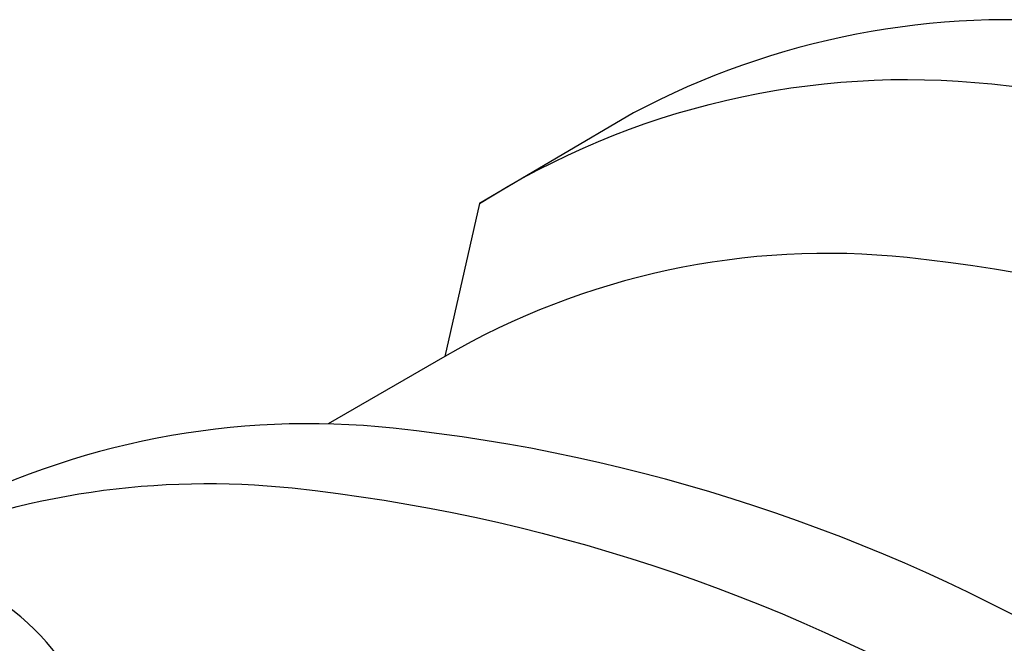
# Model space of a CAD drawing. Extents: x -18027 to -11651, y 1687 to 5059.
# Tile 6 of 170: x -17607 to -17561, y 2236 to 2265. Entities that reach past the tile are written whole.
import ezdxf

# ---------------------------------------------------------------- set-up
doc = ezdxf.new("R2010")
doc.units = 0
doc.header["$MEASUREMENT"] = 0
doc.layers.add('SUMP', color=3, linetype='CONTINUOUS')
doc.layers.add('TANK', color=2, linetype='CONTINUOUS')

msp = doc.modelspace()

# ---------------------------------------------------------------- linework, layer by layer
at = {"layer": 'SUMP'}
msp.add_ellipse((-17642.441, 2232.418), major_axis=(-38.239, 0), ratio=0.334294, start_param=5.326502, end_param=11.393979, dxfattribs=at)
at = {"layer": 'TANK'}
for points in [[(-17445.935, 2107.041, 0.03226), (-17445.375, 2117.482, 0.071312), (-17450.958, 2153.617, 0.019282), (-17455.929, 2167.93, 0.038312), (-17468.993, 2195.018, 0.044515), (-17489.095, 2223.566, 0.013151), (-17495.988, 2231.269, 0.071312), (-17524.598, 2254.036, 0.106395), (-17557.025, 2264.702, 0.149431), (-17578.388, 2260.574), (-17585.561, 2256.358), (-17587.172, 2249.245)], [(-17585.561, 2256.358, -0.16913), (-17561.726, 2261.922, -0.106395), (-17529.299, 2251.255, -0.071312), (-17500.689, 2228.489, -0.016688), (-17492.05, 2218.623, -0.040957), (-17473.694, 2192.238, -0.038238), (-17460.651, 2165.204, -0.019356), (-17455.659, 2150.836, -0.071312), (-17450.076, 2114.702, -0.032043), (-17450.628, 2104.33, -0.032043)], [(-17460.768, 2098.473, 0.049983), (-17459.401, 2113.807, 0.071312), (-17464.713, 2148.193, 0.017305), (-17468.91, 2160.435, 0.040291), (-17481.875, 2187.591, 0.057637), (-17507.578, 2222.031, 0.071312), (-17534.803, 2243.697, 0.106395), (-17565.661, 2253.847, 0.159299), (-17587.172, 2249.245), (-17592.598, 2246.112)], [(-17478.477, 2088.244, 0.032287), (-17477.916, 2098.695, 0.071312), (-17483.499, 2134.829, 0.019282), (-17488.469, 2149.143, 0.038312), (-17501.534, 2176.23, 0.044515), (-17521.636, 2204.779, 0.013151), (-17528.529, 2212.482, 0.071312), (-17557.139, 2235.248, 0.106395), (-17589.566, 2245.915, 0.149431), (-17610.928, 2241.787), (-17612.993, 2240.573)], [(-17612.636, 2240.426, -0.12674), (-17594.267, 2243.134, -0.106395), (-17561.84, 2232.468, -0.071312), (-17533.23, 2209.701, -0.016688), (-17524.591, 2199.836, -0.040957), (-17506.234, 2173.45, -0.038238), (-17493.191, 2146.416, -0.019356), (-17488.2, 2132.049, -0.071312), (-17482.617, 2095.914, -0.03207), (-17483.169, 2085.534, -0.03207)]]:
    msp.add_lwpolyline(points, format="xyb", dxfattribs=at)

doc.saveas('drawing.dxf')
